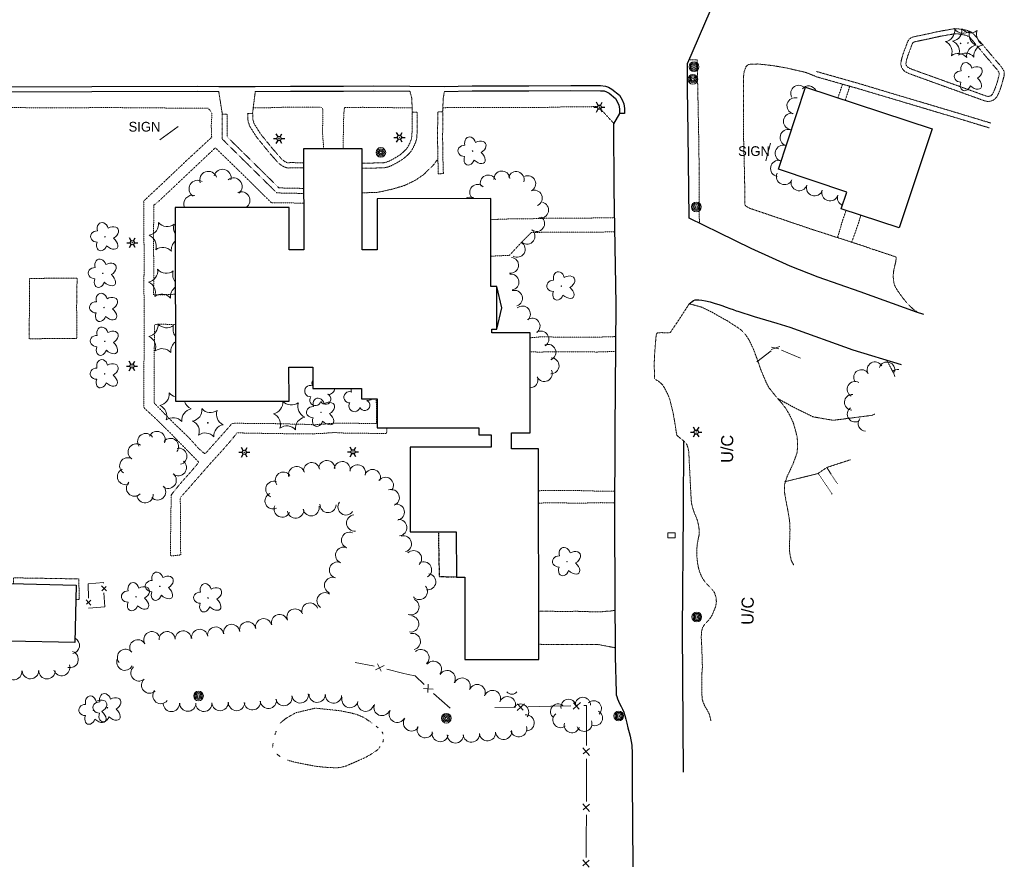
# Model space of a CAD drawing. Extents: x 386588 to 390135, y 96998 to 113606.
# Tile 12 of 93: x 387647 to 388134, y 97564 to 97983. Entities that reach past the tile are written whole.
import ezdxf
from ezdxf.enums import TextEntityAlignment as Align

# ---------------------------------------------------------------- set-up
doc = ezdxf.new("R2010")
doc.units = 0
doc.header["$MEASUREMENT"] = 0
for name, pattern in [('Wisdot3', [0.1875, 0.125, -0.0625]), ('Wisdot5', [0.1, 0.05, -0.05]), ('Wisdot6', [0.375, 0.125, -0.0625, 0.03125, -0.0625, 0.03125, -0.0625])]:
    doc.linetypes.add(name, pattern=pattern)
for name, color, linetype, lineweight in [('E_BLD', 241, 'Continuous', 25), ('E_BMGRD', 2, 'Egr', 15), ('E_DRN', 40, 'Continuous', 15), ('E_DWY', 2, 'Wisdot3', 15), ('E_LAND_Vegetation', 3, 'Continuous', 15), ('E_LTG', 21, 'Continuous', 25), ('E_MISCPROP', 30, 'Continuous', 15), ('E_MISCPROP_HvyDash', 241, 'Wisdot3', 25), ('E_MISCPROP_Railing', 30, 'Continuous', 15), ('E_PATH_Sidewalk', 2, 'Wisdot5', 15), ('E_RDWY', 21, 'Continuous', 25), ('E_SGN', 21, 'Continuous', 15), ('E_WTR', 4, 'Wisdot6', 15)]:
    doc.layers.add(name, color=color, linetype=linetype, lineweight=lineweight)
doc.styles.add('Style-dot_font5', font='dot_font5.shx')
doc.styles.add('Style-IGR_FONT_0', font='dot_font15.shx')
doc.linetypes.add('Egr', pattern='A,0.1,[13,dgnlstyle-ewdotudls.shx,S=0.0002,R=0,X=0,Y=0],0.1', length=0.2)

# ---------------------------------------------------------------- blocks, each defined once
blk = doc.blocks.new('CULV')
at = {"layer": 'E_DRN'}
blk.add_arc((0, 6.15), 6.15, 216.8699, 323.1301, dxfattribs=at)
blk = doc.blocks.new('INLET')
at = {"layer": 'E_DRN', "flags": 128}
blk.add_lwpolyline([(-7.5, 10), (7.5, 10), (7.5, 0), (-7.5, 0)], close=True, dxfattribs=at)
blk = doc.blocks.new('LPOL')
at = {"layer": 'E_LTG'}
for p, q in [((-4, 0), (-1.5, 0)), ((-0.75, 1.3), (-2, 3.46)), ((0.75, 1.3), (2, 3.46)), ((1.5, 0), (4, 0)), ((-2, -3.46), (-0.75, -1.3)), ((2, -3.46), (0.75, -1.3))]:
    blk.add_line(p, q, dxfattribs=at)
for radius in [1.5, 1.5, 1.5, 0.125]:
    blk.add_circle((0, 0), radius, dxfattribs=at)
blk = doc.blocks.new('CTRE')
at = {"layer": 'E_LAND_Vegetation'}
blk.add_circle((0, 0), 0.223, dxfattribs=at)
for centre, start, end in [((-11.97, 8.96), 280.2067, 5.97162), ((1.81, 14.92), 220.21132, 305.97623), ((13.83, 5.89), 160.21133, 245.97624), ((-13.83, -5.9), 340.21132, 65.97623), ((-1.81, -14.93), 40.21133, 125.97624)]:
    blk.add_arc(centre, 7.87, start, end, dxfattribs=at)
at = {"layer": 'E_LAND_Vegetation', "extrusion": (0, 0, -1)}
blk.add_arc((-12.03, -9.04), 7.87, 354.07279, 79.74889, dxfattribs=at)
blk = doc.blocks.new('POLE')
at = {"layer": 'E_MISCPROP'}
for radius in [4.46, 3.35, 2.23, 1.12]:
    blk.add_circle((0, 0), radius, dxfattribs=at)
blk = doc.blocks.new('SIGN')
at = {"layer": 'E_SGN', "lineweight": 13, "style": 'Style-dot_font5'}
blk.add_text('SIGN', height=12, dxfattribs=at).set_placement((0, 0), align=Align.MIDDLE_CENTER)
blk = doc.blocks.new('DTRE')
at = {"layer": 'E_LAND_Vegetation'}
blk.add_circle((-0.18, 0), 0.183, dxfattribs=at)
for centre, major_axis, ratio in [((-1.87, 5.32), (1.36, -4.98), 0.782863), ((4.06, 2.74), (-5.27, -2.93), 0.691916), ((-5.87, 0.15), (4.93, -0.12), 0.832022), ((-2.49, -5.24), (1.8, 4.86), 0.716896), ((3.54, -3.71), (-5.01, 4.58), 0.560249)]:
    blk.add_ellipse(centre, major_axis=major_axis, ratio=ratio, start_param=1.570796, end_param=4.712389, dxfattribs=at)

msp = doc.modelspace()

# ---------------------------------------------------------------- linework, layer by layer
at = {"layer": 'E_BLD'}
for p, q in [((388022.25, 97908.66), (388035.73, 97949.35)), ((388035.73, 97949.35), (388098.24, 97928.63)), ((388098.24, 97928.63), (388082.01, 97879.65)), ((387816.39, 97918.76), (387787.44, 97918.73)), ((387787.44, 97918.73), (387787.5, 97868.93)), ((387816.46, 97868.91), (387816.39, 97918.76)), ((388056.11, 97897.44), (388022.25, 97908.66)), ((388053.36, 97889.14), (388056.11, 97897.44)), ((387880.02, 97894.19), (387823.87, 97894.12)), ((387823.87, 97894.12), (387823.9, 97868.92)), ((387880.08, 97850.66), (387880.02, 97894.19)), ((387780.23, 97889.86), (387723.96, 97889.8)), ((387723.96, 97889.8), (387724.07, 97793.95)), ((387780.25, 97868.92), (387780.23, 97889.86)), ((388082.01, 97879.65), (388053.36, 97889.14)), ((387787.5, 97868.93), (387780.25, 97868.92)), ((387823.9, 97868.92), (387816.46, 97868.91)), ((387883.04, 97850.66), (387880.08, 97850.66)), ((387883.06, 97829.65), (387883.04, 97850.66)), ((387885.48, 97840.17), (387883.04, 97850.66)), ((387883.06, 97829.65), (387885.48, 97840.17)), ((387880.46, 97827.74), (387880.45, 97829.65)), ((387880.45, 97829.65), (387883.06, 97829.65)), ((387899.41, 97827.76), (387880.46, 97827.74)), ((387899.47, 97778.33), (387899.41, 97827.76)), ((387780.22, 97810.85), (387791.99, 97810.86)), ((387780.24, 97794.01), (387780.22, 97810.85)), ((387791.99, 97810.86), (387792, 97800.31)), ((387792, 97800.31), (387816.06, 97800.34)), ((387816.06, 97800.34), (387816.06, 97795.11)), ((387816.06, 97795.11), (387823.81, 97795.12)), ((387823.81, 97795.12), (387823.83, 97780.84)), ((387724.07, 97793.95), (387780.24, 97794.01)), ((387823.83, 97780.84), (387874.07, 97780.91)), ((387874.07, 97780.91), (387874.07, 97777.37)), ((387874.07, 97777.37), (387880.14, 97777.38)), ((387880.14, 97777.38), (387880.15, 97771.31)), ((387890.32, 97778.32), (387899.47, 97778.33)), ((387890.33, 97770.4), (387890.32, 97778.32)), ((387880.15, 97771.31), (387840.14, 97771.26)), ((387840.14, 97771.26), (387840.19, 97729.41)), ((387903.61, 97770.42), (387890.33, 97770.4)), ((387903.74, 97666.33), (387903.61, 97770.42)), ((387840.19, 97729.41), (387862.97, 97729.44)), ((387862.97, 97729.44), (387863, 97706.96)), ((387863, 97706.96), (387867.2, 97706.96)), ((387867.2, 97706.96), (387867.25, 97666.29)), ((387642.41, 97703.79), (387674.99, 97703.1)), ((387674.99, 97703.1), (387674.39, 97674.61)), ((387674.39, 97674.61), (387641.81, 97675.29)), ((387867.25, 97666.29), (387903.74, 97666.33))]:
    msp.add_line(p, q, dxfattribs=at)
at = {"layer": 'E_DWY', "flags": 128}
for points in [[(388105.39, 97949.3), (388087.7, 97955.69), (388086.51, 97956.14), (388085.57, 97956.64), (388084.66, 97957.19), (388083.84, 97957.98), (388083.14, 97959.12), (388082.76, 97960.68), (388082.96, 97962.12), (388083.32, 97963.77), (388083.85, 97965.55), (388084.39, 97967.03), (388084.79, 97968.09), (388085.18, 97969.08), (388085.47, 97969.82), (388085.77, 97970.74), (388086.08, 97971.59), (388086.98, 97973.16), (388088.37, 97973.94), (388089.33, 97974.2), (388090.06, 97974.38), (388094.62, 97975.3), (388102.03, 97976.94), (388107.31, 97977.84), (388109.3, 97978.23), (388111.47, 97978.07), (388113.74, 97977.7), (388115.51, 97977.4), (388117.44, 97976.57), (388118.82, 97975.5), (388119.96, 97974.27), (388120.79, 97973.19), (388121.18, 97972.77), (388126.78, 97966.05)], [(388106.24, 97951.65), (388088.57, 97958.03), (388087.54, 97958.42), (388086.81, 97958.81), (388086.2, 97959.19), (388085.8, 97959.56), (388085.47, 97960.09), (388085.3, 97960.81), (388085.42, 97961.68), (388085.74, 97963.15), (388086.23, 97964.76), (388086.74, 97966.17), (388087.12, 97967.2), (388087.5, 97968.16), (388087.83, 97968.98), (388088.13, 97969.92), (388088.35, 97970.54), (388088.8, 97971.31), (388089.33, 97971.61), (388089.96, 97971.78), (388090.6, 97971.94), (388095.14, 97972.86), (388102.51, 97974.49), (388107.76, 97975.38), (388109.46, 97975.71), (388111.18, 97975.59), (388113.34, 97975.24), (388114.8, 97974.99), (388116.16, 97974.4), (388117.13, 97973.65), (388118.05, 97972.66), (388118.88, 97971.58), (388119.29, 97971.13), (388124.86, 97964.45)], [(388126.76, 97966.07), (388132.79, 97958.99), (388133.31, 97958.1), (388133.86, 97957.08), (388133.97, 97955.8), (388133.79, 97954.66), (388133.41, 97953.18), (388132.91, 97951.31), (388132.39, 97949.57), (388131.86, 97948.09), (388131.29, 97946.61), (388130.69, 97945.33), (388130.13, 97944.39), (388129.45, 97943.57), (388128.33, 97942.69), (388126.97, 97942.3), (388125.79, 97942.22), (388124.64, 97942.37), (388111.1, 97947.26), (388105.4, 97949.3)], [(387982.96, 97918.73), (387982.09, 97962.84), (387978.09, 97962.88)], [(388040.51, 97954.69), (388035.93, 97956.51), (388026.91, 97958.67), (388019.61, 97959.92), (388012.25, 97960.75), (388008.77, 97960.69), (388007.85, 97960.55), (388006.96, 97960.13), (388006.26, 97959.5), (388005.37, 97957.15), (388005.17, 97955.91), (388005.07, 97955.04), (388005.04, 97954.8), (388004.92, 97928.4), (388005.56, 97903.64), (388005.61, 97891.65), (388005.73, 97891.12), (388006.09, 97890.53), (388006.65, 97890.15), (388007.31, 97889.77), (388007.78, 97889.54), (388008.12, 97889.37), (388039.5, 97878.76), (388049.9, 97875.41), (388065.12, 97870.5), (388068.56, 97869.19), (388070.21, 97868.75), (388080.21, 97865.37), (388080.48, 97865.1), (388080.36, 97863.31), (388080.05, 97862.05), (388079.5, 97859.69), (388079.12, 97857.74), (388079.04, 97855.78), (388079.14, 97854.05), (388079.43, 97852.22), (388079.97, 97850.73), (388081.09, 97848.83), (388083.32, 97845.67), (388084.28, 97844.42), (388085.26, 97843.22), (388086.54, 97841.85), (388088.48, 97839.85), (388091.2, 97837.86)], [(388124.86, 97964.45), (388130.75, 97957.54), (388131.13, 97956.89), (388131.41, 97956.35), (388131.45, 97955.88), (388131.34, 97955.16), (388130.99, 97953.82), (388130.51, 97951.99), (388130.02, 97950.35), (388129.52, 97948.97), (388128.99, 97947.59), (388128.48, 97946.5), (388128.08, 97945.84), (388127.7, 97945.37), (388127.18, 97944.96), (388126.53, 97944.78), (388125.87, 97944.73), (388125.25, 97944.81), (388111.95, 97949.61), (388106.24, 97951.65)], [(388041.17, 97957), (388061.93, 97951.11), (388089.05, 97943), (388110.74, 97936.57), (388127.41, 97931.49)], [(388040.48, 97954.59), (388061.23, 97948.71), (388088.34, 97940.61), (388110.02, 97934.18), (388126.58, 97929.13)], [(387745.49, 97947.07), (387747.25, 97935.97)], [(387763.56, 97947.14), (387762.18, 97936.32)], [(387839.99, 97947.36), (387840.95, 97943.78), (387841.02, 97941.77), (387841.19, 97936.98)], [(387857.11, 97947.1), (387856.53, 97944.12), (387856.19, 97937.1)], [(387747.15, 97935.97), (387747.14, 97923.69), (387774.21, 97896.99), (387787.46, 97896.72)], [(387747.15, 97935.97), (387749.65, 97935.97), (387749.64, 97924.74), (387775.25, 97899.47), (387787.46, 97899.22)], [(387787.45, 97909.42), (387780.79, 97909.47), (387779.91, 97909.25), (387778.1, 97909.73), (387776.86, 97910.38), (387776.01, 97910.99), (387775.04, 97911.68), (387770.27, 97917.14), (387764.12, 97924.7), (387760.8, 97930), (387760.03, 97932.26), (387759.88, 97933.26), (387759.81, 97934.41), (387759.78, 97936.29), (387762.28, 97936.33)], [(387787.44, 97911.92), (387780.49, 97911.97), (387779.93, 97911.83), (387779.01, 97912.07), (387778.17, 97912.51), (387777.47, 97913.02), (387776.74, 97913.54), (387772.18, 97918.75), (387766.16, 97926.16), (387763.07, 97931.08), (387762.47, 97932.85), (387762.37, 97933.52), (387762.31, 97934.5), (387762.28, 97936.33)], [(387841.09, 97936.98), (387841.12, 97928.26), (387840.97, 97924.88), (387840.72, 97923.59), (387840.03, 97921.76), (387839.23, 97920.13), (387838.37, 97918.77), (387837.19, 97917.58), (387835.36, 97915.96), (387833.35, 97914.67), (387831.58, 97913.68), (387830.04, 97912.85), (387828.4, 97912.18), (387826.98, 97911.9), (387825.69, 97911.86), (387818.58, 97911.72), (387816.4, 97911.74)], [(387841.09, 97936.98), (387843.59, 97936.99), (387843.62, 97928.21), (387843.46, 97924.59), (387843.14, 97922.91), (387842.32, 97920.76), (387841.41, 97918.91), (387840.34, 97917.2), (387838.9, 97915.76), (387836.87, 97913.96), (387834.63, 97912.52), (387832.78, 97911.49), (387831.11, 97910.59), (387829.12, 97909.77), (387827.26, 97909.41), (387825.75, 97909.36), (387818.59, 97909.22), (387816.41, 97909.24)], [(387856.29, 97937.1), (387853.79, 97937.12), (387853.7, 97924.03), (387853.81, 97914.81), (387854.07, 97906.47), (387856.57, 97906.55)], [(387856.29, 97937.1), (387856.2, 97924.04), (387856.31, 97914.86), (387856.57, 97906.55)], [(387983.16, 97882.09), (387982.96, 97918.75)], [(387853.55, 97913.37), (387851.47, 97910.56), (387849.09, 97908.37), (387846.74, 97906), (387842.54, 97903.13), (387837.27, 97900.64), (387831.01, 97898.78), (387824.12, 97897.29), (387816.42, 97897.02)], [(387651.74, 97824.81), (387651.84, 97839.5), (387651.93, 97854.64), (387664.81, 97854.85), (387675.45, 97854.92)], [(387675.43, 97854.92), (387675.2, 97840.83), (387675.34, 97824.97), (387675.32, 97824.98), (387666.05, 97825.07), (387651.74, 97824.81)], [(387978.17, 97842.17), (387974.16, 97835.98), (387973.43, 97834.86), (387972.65, 97833.68), (387971.97, 97832.64), (387971, 97831.25), (387970.12, 97829.97), (387969.41, 97828.9), (387968.93, 97828.16), (387968.37, 97827.81), (387967.26, 97827.88), (387966.04, 97827.87), (387964.56, 97827.9), (387963.35, 97827.88), (387962.42, 97827.79), (387962.08, 97827.45), (387961.77, 97826.42), (387961.61, 97824.63), (387961.48, 97822.82), (387961.3, 97820.65), (387961.11, 97818.41), (387960.98, 97816.57), (387960.91, 97814.49), (387960.85, 97812.7), (387960.86, 97810.87), (387960.91, 97809.44), (387960.93, 97808.08), (387960.96, 97806.75), (387960.97, 97805.78), (387961.07, 97805.1), (387961.7, 97804.58), (387962.6, 97804.09), (387963.53, 97803.45), (387964.83, 97802.21), (387965.98, 97800.48), (387966.94, 97798.59), (387967.74, 97797.02), (387968.48, 97795.02), (387969.2, 97792.2), (387969.78, 97790.02), (387970.16, 97788.27), (387970.64, 97785.56), (387971.07, 97783.2), (387971.37, 97781.3), (387971.59, 97779.7), (387971.82, 97778.21), (387972.16, 97776.97), (387975.48, 97774.32), (387976.34, 97773.43), (387976.88, 97772.69), (387977.34, 97771.61), (387977.67, 97770.44), (387977.93, 97768.76), (387979.14, 97744.8), (387979.32, 97743.39), (387979.89, 97741.23), (387980.6, 97739.04), (387981.21, 97737.46), (387981.9, 97735.99), (387982.4, 97734.08), (387982.88, 97731.87), (387983.15, 97729.73), (387983.03, 97727.88), (387982.72, 97726.51), (387982.17, 97723.57), (387981.97, 97721.62), (387981.85, 97719.94), (387981.85, 97718.04), (387982.07, 97715.87), (387982.31, 97713.88), (387982.73, 97711.52), (387983.29, 97709.56), (387983.98, 97707.92), (387984.61, 97706.71), (387985.22, 97705.67), (387986.19, 97704.34), (387987.42, 97703.05), (387988.74, 97701.65), (387989.83, 97700.51), (387990.66, 97699.32), (387991.41, 97697.04), (387991.58, 97695.01), (387991.29, 97692.63), (387989.56, 97688.4), (387988.8, 97687.11), (387987.82, 97685.78), (387986.84, 97684.82), (387985.56, 97683.35), (387984.81, 97682.06), (387984.26, 97680.31), (387984.1, 97677.29), (387984.28, 97674.1), (387984.4, 97670.64), (387984.53, 97667.43), (387984.59, 97664.88), (387984.68, 97662.65), (387984.46, 97659.87), (387984.42, 97657.61), (387984.39, 97654.83), (387984.39, 97651.59), (387984.44, 97649.71), (387984.47, 97648.19)], [(387978.17, 97842.17), (387984.2, 97840.56), (387986.01, 97839.71), (387989.46, 97837.99), (387995.31, 97834.62), (387996.78, 97833.92), (387999.3, 97832.23), (388001.89, 97830.6), (388003.86, 97829.17), (388006.04, 97826.87), (388007.69, 97824.38), (388009.75, 97820.13), (388012.24, 97813.49), (388013.36, 97810), (388014.83, 97806.51), (388016.46, 97802.75), (388017.73, 97800.42), (388018.6, 97799.41), (388020.5, 97796.97), (388022.08, 97795.12), (388023.6, 97793.43), (388025.83, 97790.53), (388028.06, 97786.73), (388029.74, 97783.08), (388031.54, 97776.3), (388031.75, 97772.87), (388031.66, 97770.59), (388031.5, 97769.02), (388031.38, 97768.18), (388029.62, 97763.35), (388028.38, 97760.61), (388026.52, 97756.73), (388025.32, 97752.82), (388025.33, 97748.66), (388026.05, 97744.42), (388026.93, 97739.98), (388027.5, 97736.66), (388027.82, 97734.24), (388027.97, 97732.79), (388027.99, 97730.04), (388027.87, 97726.62), (388027.73, 97722.72), (388027.84, 97718.75), (388028.71, 97715), (388029.94, 97712.82)], [(388079.83, 97806.11), (388079.56, 97807.23), (388075.81, 97814.33)], [(388021.95, 97795.27), (388028.56, 97791.68), (388031.56, 97790.1), (388039.45, 97786.26)], [(388039.45, 97786.26), (388049.31, 97784.56), (388068.61, 97787.02), (388069.97, 97787.67)], [(388057.87, 97765.05), (388051.49, 97762.98), (388046.13, 97761.19), (388041.84, 97758.25), (388033.91, 97756.23), (388025.4, 97754.21), (388025.72, 97754.14)], [(387674.84, 97695.97), (387676.39, 97695.93), (387676.36, 97706.14), (387643.94, 97706.66), (387643.97, 97703.75)], [(387941.46, 97690.57), (387938.6, 97690.18), (387936.85, 97690.11), (387935.49, 97689.96), (387934.02, 97689.81), (387932.14, 97689.88), (387930.92, 97689.77), (387928.4, 97689.94), (387926.24, 97690.07), (387924.18, 97690.09), (387921.56, 97690.12), (387919.6, 97690.07), (387917.24, 97690.08), (387914.8, 97690.03), (387912.95, 97690.07), (387910.91, 97690.11), (387908.91, 97690.19), (387906.75, 97690.19), (387904.59, 97690.12), (387903.71, 97690.11)], [(387941.57, 97672.08), (387932.89, 97673.73), (387913.7, 97673.71), (387903.73, 97673.79)], [(387984.47, 97648.19), (387984.52, 97647.01), (387985.01, 97645.21), (387985.98, 97643.02), (387987.05, 97641.28), (387987.93, 97639.5), (387988.72, 97637.04), (387988.83, 97635.94)]]:
    msp.add_lwpolyline(points, dxfattribs=at)
at = {"layer": 'E_LAND_Vegetation'}
for centre, radius, start, end in [((388032.37, 97946.17), 4.03, 38.7968, 207.3598), ((388037.14, 97945.89), 4.03, 26.4906, 138.9245), ((388030.51, 97940.05), 4.03, 74.4163, 254.401), ((388028.79, 97932.35), 4.03, 78.9196, 258.9043), ((388027.09, 97924.31), 4.03, 74.2013, 254.186), ((388024.66, 97916.55), 4.03, 72.2375, 252.2222), ((388022.4, 97909.08), 4.03, 78.8747, 258.8593), ((387740.35, 97903.39), 4.26, 19.674, 199.6587), ((387747.37, 97904.41), 4.26, 346.7264, 166.7111), ((387885.51, 97903.9), 3.93, 4.3134, 184.2981), ((387892.54, 97903.64), 3.93, 343.1838, 163.1685), ((388025.28, 97905.12), 4.03, 155.5309, 335.5156), ((387735.03, 97898.98), 4.26, 58.5161, 238.5007), ((387752.76, 97900.16), 4.26, 308.6026, 128.5873), ((387878.77, 97901.87), 3.93, 24.1443, 204.129), ((387898.3, 97901.58), 3.93, 294.4711, 114.4557), ((388032.5, 97902.1), 4.03, 161.6158, 341.6004), ((387756.64, 97893.31), 4.26, 305.4565, 112.6216), ((387873.52, 97897.25), 3.93, 45.9378, 225.9225), ((387901.55, 97894.42), 3.93, 294.4711, 114.4557), ((388040.15, 97899.56), 4.03, 161.5498, 341.5344), ((388047.78, 97897.04), 4.03, 162.2027, 342.1874), ((387732.48, 97891.57), 4.26, 74.9824, 204.4989), ((387869.95, 97891.03), 3.93, 63.507, 126.921), ((387904.66, 97888.56), 3.93, 257.4338, 77.4185), ((388055.45, 97894.58), 4.03, 162.2027, 247.7276), ((387710.02, 97881.65), 5.72, 281.1976, 6.9625), ((387720.01, 97886.11), 5.72, 221.1976, 306.9626), ((387902.69, 97881.88), 3.93, 232.9344, 52.9191), ((387728.87, 97879.7), 5.72, 161.1976, 211.1413), ((387897.95, 97875.6), 3.93, 232.9344, 52.9191), ((387708.89, 97870.77), 5.72, 341.1976, 66.9625), ((387727.74, 97868.81), 5.72, 131.1487, 186.9626), ((387893.09, 97869.15), 3.93, 238.7309, 58.7156), ((387717.75, 97864.35), 5.72, 41.1976, 126.9625), ((387889.82, 97861.24), 3.93, 262.7894, 82.7741), ((387709.58, 97858.52), 5.72, 281.1976, 6.9625), ((387719.57, 97862.98), 5.72, 221.1976, 306.9626), ((387728.43, 97856.56), 5.72, 161.1976, 219.3309), ((387708.45, 97847.63), 5.72, 341.1976, 66.9625), ((387890.02, 97852.9), 3.93, 277.8045, 97.7892), ((387727.3, 97845.68), 5.72, 125.1586, 186.9626), ((387891.75, 97844.91), 3.93, 287.0991, 107.0838), ((387717.31, 97841.22), 5.72, 41.1976, 126.9625), ((387895.66, 97837.15), 3.93, 311.4918, 131.4765), ((387900.44, 97831.15), 3.93, 306.229, 126.2137), ((387709.74, 97831.58), 5.72, 281.1976, 6.9625), ((387719.73, 97836.04), 5.72, 221.1976, 306.9626), ((387728.59, 97829.63), 5.72, 161.1976, 217.2483), ((387904.8, 97824.76), 3.93, 302.8696, 122.8543), ((387708.61, 97820.7), 5.72, 341.1976, 66.9625), ((387717.47, 97814.28), 5.72, 41.1976, 126.9625), ((387727.46, 97818.74), 5.72, 126.7488, 186.9626), ((387908.28, 97818.18), 3.93, 292.0752, 112.0599), ((387909.84, 97811.5), 3.93, 268.4018, 88.3865), ((387906.51, 97807.64), 3.93, 205.7491, 25.7337), ((388063.32, 97805.73), 3.85, 29.9563, 209.941), ((388070, 97809.57), 3.85, 29.9563, 209.941), ((388075.94, 97809.53), 3.85, 341.6409, 161.6256), ((388081.41, 97805.85), 3.85, 85.0927, 134.6451), ((387794.53, 97802.84), 2.97, 148.7198, 205.6439), ((387899.44, 97804.54), 3.93, 270.0201, 21.6655), ((387790.79, 97798.99), 2.78, 67.3809, 275.1539), ((387799.84, 97800.35), 2.97, 262.0608, 359.3407), ((387813.87, 97799.83), 2.97, 170.2596, 205.6439), ((388060.13, 97799.88), 3.85, 60.0433, 240.028), ((387715.25, 97797.45), 5.72, 281.1976, 6.9625), ((387725.24, 97801.91), 5.72, 221.1976, 258.1779), ((387793.29, 97794.59), 2.78, 144.0579, 345.0689), ((387798.31, 97795.05), 2.61, 206.766, 64.6986), ((387810.12, 97795.98), 2.78, 67.3809, 275.1539), ((387819.17, 97797.34), 2.97, 262.0608, 311.4767), ((388058.75, 97793.43), 3.85, 86.5401, 266.5247), ((387714.12, 97786.57), 5.72, 341.1976, 66.9625), ((387732.97, 97784.61), 5.72, 101.1976, 186.9626), ((387734.1, 97795.5), 5.72, 195.6671, 246.9626), ((387771.41, 97793.38), 5.72, 281.1976, 6.3537), ((387781.4, 97797.84), 5.72, 222.0105, 306.9626), ((387790.27, 97791.42), 5.72, 161.1976, 246.9626), ((387812.62, 97791.58), 2.78, 144.0579, 345.0689), ((387817.64, 97792.04), 2.61, 206.766, 64.6986), ((388060.18, 97787.62), 3.85, 125.0504, 305.0351), ((387722.98, 97780.15), 5.72, 41.1976, 126.9625), ((387770.29, 97782.49), 5.72, 341.1976, 66.9625), ((387789.14, 97780.54), 5.72, 101.1976, 186.9626), ((388065.53, 97782.99), 3.85, 141.5395, 268.1412), ((387779.15, 97776.08), 5.72, 41.1976, 126.9625), ((387709.39, 97774.02), 4.03, 33.8844, 213.8691), ((387714.96, 97775.05), 4.03, 336.5318, 156.5164), ((387721.59, 97771.62), 4.03, 321.1826, 141.1673), ((387704.67, 97768.9), 4.03, 58.6243, 238.6089), ((387725.69, 97766.74), 4.03, 282.0267, 102.0114), ((387700.48, 97762.02), 4.03, 58.6243, 238.6089), ((387699.38, 97756.72), 4.03, 114.8585, 294.8432), ((387725.52, 97761.19), 4.03, 230.8157, 50.8004), ((387784.01, 97757.74), 3.99, 16.3108, 196.2955), ((387791.46, 97759.71), 3.99, 9.2135, 189.1982), ((387798.94, 97760.7), 3.99, 358.3062, 178.2909), ((387806.55, 97760.19), 3.99, 349.1769, 169.1616), ((387814.13, 97758.58), 3.99, 343.4698, 163.4545), ((387720.48, 97754.91), 4.03, 230.6214, 50.6061), ((387777.43, 97754.97), 3.99, 36.1233, 216.108), ((387821.51, 97756.28), 3.99, 336.9346, 156.9192), ((387827.9, 97752.41), 3.99, 324.4318, 144.4165), ((387703.84, 97751.02), 4.03, 134.4105, 314.3952), ((387715.24, 97749.15), 4.03, 223.9219, 43.9066), ((387772.7, 97750.46), 3.99, 69.27, 249.2546), ((387709.06, 97747.76), 4.03, 185.0388, 5.0234), ((387772.34, 97744.7), 3.99, 114.6918, 294.6765), ((387830.82, 97746.35), 3.99, 289.8142, 109.7988), ((387776.8, 97740.64), 3.99, 155.3474, 335.3321), ((387791.17, 97741.28), 3.99, 192.3651, 12.3498), ((387799.5, 97742.9), 3.99, 177.4856, 357.4703), ((387808.41, 97741.71), 3.99, 144.976, 324.9607), ((387833.32, 97739.11), 3.99, 281.5318, 101.5165), ((387783.51, 97740.14), 3.99, 186.2482, 6.2328), ((387812.66, 97733.78), 3.99, 95.5104, 275.4951), ((387834.56, 97731.48), 3.99, 275.2177, 95.2023), ((387810.15, 97725.26), 3.99, 68.3312, 248.3159), ((387836.8, 97723.48), 3.99, 284.9173, 104.902), ((387807.21, 97717.85), 3.99, 68.3312, 248.3159), ((387841.82, 97716.13), 3.99, 314.9768, 134.9615), ((387804.2, 97710.52), 3.99, 69.5771, 249.5618), ((387846.78, 97710.64), 3.99, 299.3742, 119.3588), ((387801.73, 97702.93), 3.99, 68.8703, 248.855), ((387848.83, 97704.7), 3.99, 262.1383, 82.123), ((387844.7, 97699.85), 3.99, 221.5, 41.4847), ((387798.05, 97695.37), 3.99, 55.6966, 235.6813), ((387790.57, 97690.26), 3.99, 21.4456, 201.4303), ((387840.57, 97692.31), 3.99, 248.0597, 68.0444), ((387775.55, 97684.58), 3.99, 18.0991, 198.0838), ((387783.2, 97687.29), 3.99, 22.2433, 202.228), ((387840.41, 97683.87), 4.02, 261.2387, 81.2233), ((387751.86, 97679.7), 3.99, 9.5554, 189.5401), ((387759.77, 97680.93), 3.99, 10.549, 190.5337), ((387767.65, 97682.49), 3.99, 12.4181, 192.4028), ((387712.41, 97676.06), 4.02, 29.9194, 209.9041), ((387719.96, 97676.13), 3.99, 2.229, 182.2137), ((387727.92, 97676.44), 3.99, 2.229, 182.2137), ((387736.07, 97677.23), 3.99, 8.3486, 188.3333), ((387743.96, 97678.4), 3.99, 8.559, 188.5437), ((387841.25, 97675.16), 4.02, 282.7393, 102.7239), ((387672.54, 97673.17), 4.07, 280.5408, 62.1794), ((387705.45, 97672.05), 4.02, 29.9194, 209.9041), ((387671.98, 97666.3), 4.07, 253.0417, 73.0263), ((387699.35, 97667.38), 4.02, 38.9334, 218.918), ((387845.49, 97667.21), 4.02, 312.0877, 132.0724), ((387667.75, 97662.32), 4.07, 197.8727, 17.8574), ((387699.05, 97664.93), 4.02, 153.496, 333.4806), ((387851.63, 97661.46), 4.02, 322.7191, 142.7038), ((387644.05, 97660.31), 4.07, 186.2975, 6.2822), ((387652.35, 97660.79), 4.07, 181.4983, 1.483), ((387660.56, 97660.76), 4.07, 179.1853, 359.17), ((387706, 97659.63), 4.02, 131.4013, 311.386), ((387858.44, 97656.83), 4.02, 328.333, 148.3177), ((387711.31, 97653.59), 4.02, 131.2049, 311.1896), ((387865.85, 97653.14), 4.02, 335.3218, 155.3065), ((387873.28, 97649.91), 4.02, 337.2372, 157.2219), ((387716.86, 97648.43), 4.02, 142.5711, 322.5558), ((387785.79, 97648.76), 4.02, 188.2354, 8.22), ((387794.16, 97649.07), 4.02, 178.1197, 358.1044), ((387802.25, 97648.69), 4.02, 176.0634, 356.0481), ((387880.83, 97647.01), 4.02, 338.7132, 158.6979), ((387722.07, 97644.53), 4.02, 181.6401, 1.6248), ((387730.19, 97644.67), 4.02, 179.3797, 359.3644), ((387738.1, 97644.59), 4.02, 182.7276, 2.7123), ((387746.12, 97644.98), 4.02, 182.7276, 2.7123), ((387754.29, 97644.98), 4.02, 178.7239, 358.7086), ((387762.09, 97645.35), 4.02, 184.7094, 4.6941), ((387770.03, 97646.11), 4.02, 186.1664, 6.1511), ((387777.73, 97647.46), 4.02, 191.7714, 11.7561), ((387810.42, 97646.47), 4.02, 164.275, 344.2597), ((387818.14, 97644.67), 4.02, 167.1255, 347.1101), ((387826.22, 97642.55), 4.02, 158.162, 338.1467), ((387888.25, 97643.93), 4.02, 338.8244, 158.8091), ((387894.75, 97640.26), 4.02, 324.7446, 144.7293), ((387913.38, 97640.53), 3.8, 52.8941, 232.8788), ((387918.49, 97642.84), 3.8, 12.2195, 192.2042), ((387925.54, 97643.8), 3.8, 358.9045, 178.8892), ((387930.95, 97642.06), 3.8, 313.2507, 133.2354), ((387833.74, 97639.18), 4.02, 152.1853, 332.17), ((387897.51, 97634.92), 4.02, 276.7276, 96.7122), ((387914.5, 97636.35), 3.8, 126.7574, 306.742), ((387931.51, 97637.34), 3.8, 244.5959, 64.5806), ((387840.79, 97634.93), 4.02, 146.2812, 326.2659), ((387920.12, 97633.85), 3.8, 164.6209, 344.6056), ((387926.23, 97634.5), 3.8, 202.5043, 22.489), ((387847.59, 97631.58), 4.02, 157.8202, 337.8049), ((387855.01, 97629.67), 4.02, 167.3782, 347.3629), ((387862.53, 97629), 4.02, 180.262, 0.2467), ((387870.38, 97629.4), 4.02, 184.5813, 4.566), ((387878.39, 97630.05), 4.02, 184.6981, 4.6827), ((387886.34, 97630.75), 4.02, 186.0292, 6.0139), ((387893.82, 97632.02), 4.02, 197.1526, 17.1372)]:
    msp.add_arc(centre, radius, start, end, dxfattribs=at)
at = {"layer": 'E_MISCPROP_HvyDash', "flags": 128}
msp.add_lwpolyline([(387854.08, 97729.43), (387854.51, 97707.29), (387863, 97707.15)], dxfattribs=at)
at = {"layer": 'E_MISCPROP_Railing'}
for p, q in [((388018.71, 97819.59), (388022.89, 97820.99)), ((388018.8, 97820.69), (388022.52, 97819.96)), ((387689.92, 97700.2), (387687.49, 97702.71)), ((387687.62, 97700.2), (387689.76, 97702.3)), ((387679.89, 97695.72), (387682.27, 97693.13)), ((387682.2, 97695.66), (387680, 97693.6)), ((387823.06, 97661.09), (387827.32, 97663.24)), ((387823.99, 97664.09), (387825.86, 97660.45)), ((387849.02, 97654.02), (387848.87, 97649.93)), ((387846.74, 97651.86), (387851.51, 97651.66)), ((387893.11, 97641.06), (387896.73, 97644.36)), ((387893.21, 97644.28), (387896.05, 97641.19)), ((387920.76, 97641.67), (387924.37, 97644.97)), ((387920.85, 97644.89), (387923.7, 97641.8)), ((387925.59, 97622.53), (387928.8, 97618.83)), ((387928.81, 97622.35), (387925.66, 97619.58)), ((387925.55, 97594.87), (387928.76, 97591.18)), ((387928.77, 97594.7), (387925.62, 97591.93)), ((387925.51, 97567.22), (387928.72, 97563.53)), ((387928.73, 97567.05), (387925.57, 97564.28))]:
    msp.add_line(p, q, dxfattribs=at)
at = {"layer": 'E_MISCPROP_Railing', "flags": 128}
for points in [[(388011.59, 97813.47), (388018.67, 97818.9)], [(388023.79, 97819.17), (388033.16, 97815.27)], [(387688.49, 97703.98), (387688.47, 97704.4), (387680.9, 97703.68)], [(387680.9, 97703.68), (387681.1, 97696.58)], [(387689.1, 97692.26), (387688.73, 97699.31)], [(387681.24, 97691.89), (387681.24, 97691.71), (387689.12, 97692.26)], [(387812.9, 97664.74), (387821.64, 97663.19), (387822.38, 97663)], [(387828.56, 97661.43), (387836.3, 97659.46), (387839.22, 97658.84)], [(387839.22, 97658.84), (387842.56, 97658.14), (387847.08, 97653.85)], [(387851.74, 97649.5), (387859.92, 97642.2)], [(387926.1, 97643.51), (387927.35, 97643.54), (387927.34, 97633.56)], [(387882.04, 97642.54), (387891.92, 97642.76)], [(387898.45, 97642.91), (387909.69, 97643.15)], [(387909.69, 97643.15), (387919.57, 97643.37)], [(387927.34, 97633.56), (387927.32, 97623.68)], [(387927.31, 97617.14), (387927.3, 97605.91)], [(387927.3, 97605.91), (387927.28, 97596.02)], [(387927.27, 97589.49), (387927.25, 97578.25)], [(387927.25, 97578.25), (387927.24, 97568.37)]]:
    msp.add_lwpolyline(points, dxfattribs=at)
at = {"layer": 'E_PATH_Sidewalk', "flags": 128}
for points in [[(388053.96, 97950.77), (388051.71, 97944.05)], [(388055.34, 97942.85), (388057.55, 97949.75)], [(387588.53, 97939.8), (387596.7, 97939.44), (387614.28, 97939.27), (387629.97, 97939.36), (387647.6, 97939.15), (387673.92, 97939.13), (387694.53, 97939.18), (387713.57, 97939), (387729.66, 97938.95), (387740.06, 97938.97), (387740.84, 97938.16), (387741.35, 97937.57), (387741.83, 97937), (387742.02, 97936.63), (387742.08, 97936.11), (387742.09, 97935), (387741.92, 97933.04), (387741.83, 97931.33), (387741.79, 97929.73), (387741.87, 97928), (387741.89, 97926.5), (387741.99, 97924.5), (387729.39, 97912.83), (387717.81, 97901.82), (387708.48, 97893.09), (387708.35, 97892.85), (387708.48, 97885.7), (387708.53, 97866.7), (387708.51, 97851.25), (387708.53, 97837.23), (387708.6, 97823.06), (387708.45, 97806.86), (387708.51, 97798.74), (387708.49, 97791.14), (387708.65, 97790.59), (387715.09, 97784.63), (387722.37, 97777.42), (387728.9, 97770.71), (387735.66, 97763.82), (387732.15, 97759.63), (387726.04, 97752.76), (387722.08, 97747.81), (387721.97, 97747.53), (387721.83, 97739.12), (387721.67, 97726.83), (387721.67, 97717.58), (387723.94, 97717.64), (387726.69, 97718.03), (387726.53, 97723.41), (387726.65, 97729.22), (387726.57, 97737.03), (387726.62, 97741.73), (387726.35, 97745.35), (387726.36, 97745.83), (387726.95, 97746.9), (387729.81, 97750.03), (387736.45, 97757.64), (387741.82, 97763.76), (387746.74, 97769.1), (387750.9, 97773.85), (387753.23, 97776.67), (387753.9, 97777.53), (387754.31, 97778.1), (387754.53, 97778.35), (387760.48, 97778.21), (387770.44, 97778.06), (387778.45, 97777.93), (387786.44, 97777.88), (387790.71, 97777.81), (387792.31, 97777.78), (387793.63, 97777.99), (387796.26, 97778), (387798.47, 97778.2), (387800, 97778.35), (387801.2, 97778.39), (387802.27, 97778.55), (387803.09, 97778.49), (387808.14, 97778.22), (387813.46, 97778.21), (387823.58, 97778.05), (387828.51, 97778.11), (387828.62, 97780.85)], [(387762.53, 97939.06), (387770.11, 97939.1), (387781.21, 97939.46), (387796.01, 97939.34), (387796.54, 97939.04), (387796.98, 97938.22), (387796.97, 97937.1), (387796.91, 97935.31), (387797.01, 97932.39), (387796.71, 97928.01), (387797.38, 97918.74)], [(387807.03, 97918.75), (387807.1, 97926.37), (387807.19, 97930.69), (387807.28, 97934.54), (387807.33, 97935.94), (387807.44, 97937.22), (387807.53, 97938.3), (387807.62, 97939.02), (387807.65, 97939.16), (387816.23, 97939.32), (387825.73, 97939.25), (387832.66, 97939.13), (387841.11, 97939.09)], [(387856.29, 97939.13), (387868.59, 97939.28), (387881.14, 97939.24), (387895.37, 97939.22), (387905.38, 97939.21), (387919.28, 97939.62), (387928.9, 97939.6), (387932.64, 97939.76), (387933.32, 97939.53), (387933.92, 97939.19), (387934.55, 97938.47), (387935.13, 97937.71), (387935.93, 97936.71), (387940.83, 97931.38)], [(387724.01, 97846.89), (387717.74, 97846.61), (387713.53, 97846.58), (387713.29, 97846.56), (387713.31, 97859.62), (387713.29, 97869.04), (387713.19, 97874.76), (387713.37, 97886.07), (387713.3, 97890.88), (387715.76, 97892.84), (387733.9, 97909.97), (387743.79, 97919.29), (387752.01, 97911.34), (387760.47, 97903.08), (387765.08, 97898.5), (387771.59, 97892.05), (387787.47, 97891.99)], [(388055.73, 97888.36), (388053.82, 97882.89), (388052.79, 97879.17), (388051.48, 97874.9)], [(387941.14, 97884.76), (387926.75, 97884.54), (387910.42, 97884.55), (387900.33, 97884.24), (387889.96, 97884.16), (387880.03, 97883.82)], [(388058.46, 97872.65), (388059.92, 97876.49), (388062.25, 97883.32), (388062.98, 97885.96)], [(387941.27, 97877.78), (387931.52, 97877.57), (387920.36, 97877.6), (387907.73, 97877.58), (387900.03, 97877.38), (387899.78, 97877.17), (387895.15, 97872.5), (387889.29, 97866.18), (387889.04, 97866.13), (387880.06, 97865.7)], [(387823.38, 97795.12), (387823.55, 97785.63), (387823.42, 97783.09), (387823.4, 97782.92), (387819.34, 97782.9), (387812.66, 97783.13), (387807.37, 97783.14), (387804.95, 97783.15), (387803.39, 97783.1), (387801.53, 97783.07), (387797.62, 97782.68), (387795.02, 97782.56), (387793.6, 97782.34), (387793.3, 97782.28), (387793.17, 97782.25), (387792.9, 97782.23), (387790.65, 97782.5), (387771.16, 97782.95), (387753.89, 97783.09), (387752.22, 97783.02), (387752.04, 97782.98), (387749.5, 97780.03), (387742.41, 97772.1), (387738.7, 97767.92), (387735.59, 97770.54), (387730.9, 97775.8), (387724.15, 97782.28), (387719.42, 97787.02), (387713.61, 97793.06), (387713.54, 97800.33), (387713.58, 97815.27), (387713.72, 97831.86), (387716.25, 97832.1), (387724.03, 97831.89)], [(387941.75, 97825.94), (387934.06, 97825.71), (387923.02, 97825.71), (387911.02, 97825.74), (387904.59, 97825.82), (387899.41, 97825.35)], [(387941.67, 97818.63), (387932.64, 97818.32), (387920.33, 97818.45), (387909.91, 97818.43), (387904.97, 97818.31), (387899.42, 97818.36)], [(388046.21, 97761.22), (388049.64, 97755.79), (388051.52, 97753.18)], [(388041.94, 97758.32), (388045.71, 97752.7), (388048.35, 97748.79), (388048.81, 97748.11)], [(387941.24, 97749.48), (387931.5, 97749.58), (387921.45, 97749.86), (387914.9, 97749.79), (387910.47, 97749.81), (387907.29, 97749.81), (387903.63, 97749.74)], [(387941.22, 97743.71), (387934.61, 97743.84), (387925.91, 97743.62), (387916.79, 97743.67), (387910.29, 97743.69), (387907.72, 97743.71), (387903.64, 97743.62)]]:
    msp.add_lwpolyline(points, dxfattribs=at)
at = {"layer": 'E_RDWY', "flags": 128}
for points in [[(387990.02, 98047.06), (387990.21, 98024.83), (387988.39, 97986.78), (387977.31, 97961.08)], [(388094.19, 97836.81), (388090.52, 97838.11), (388062.74, 97848.09), (388041.88, 97855.4), (388027.99, 97860.71), (388008.75, 97869.52), (387993.01, 97877.23), (387978.19, 97884.54), (387977.62, 97926.5), (387977.3, 97948.59), (387977.31, 97961.08)], [(387588.52, 97947.05), (387597.65, 97946.97), (387643.13, 97947), (387682.8, 97947.14), (387734.92, 97947.28), (387745.49, 97947.07)], [(387588.54, 97949.55), (387597.64, 97949.47), (387643.12, 97949.5), (387682.79, 97949.64), (387734.94, 97949.78), (387745.53, 97949.57), (387763.53, 97949.64)], [(387763.53, 97949.64), (387781.02, 97949.86), (387795.89, 97949.73), (387807.14, 97949.73)], [(387763.56, 97947.14), (387781.02, 97947.36), (387795.87, 97947.23), (387807.17, 97947.23)], [(387807.14, 97949.73), (387821.79, 97949.91), (387840, 97949.86)], [(387807.17, 97947.23), (387821.8, 97947.41), (387839.99, 97947.36)], [(387840, 97949.86), (387857.04, 97949.6), (387870.81, 97949.98), (387898.82, 97950.02), (387919.67, 97950.11), (387934.31, 97950.03), (387936.74, 97949.85), (387938.31, 97949.22), (387939.95, 97948.34), (387943.69, 97945.28), (387945.01, 97943.02), (387945.73, 97941.06), (387946.16, 97938.7), (387946.13, 97936.28), (387943.63, 97936.31)], [(387857.11, 97947.1), (387870.84, 97947.48), (387898.83, 97947.52), (387919.67, 97947.61), (387934.21, 97947.53), (387936.16, 97947.39), (387937.25, 97946.95), (387938.55, 97946.25), (387941.76, 97943.63), (387942.74, 97941.95), (387943.31, 97940.4), (387943.66, 97938.49), (387943.63, 97936.31)], [(387943.63, 97936.31), (387940.66, 97931.08), (387940.89, 97898.93), (387941.9, 97842.06), (387941.3, 97779.57), (387941.2, 97733.26), (387941.6, 97667.58), (387942, 97650.12), (387942, 97649.38), (387942.08, 97648.79), (387942.31, 97647.92), (387942.71, 97646.9), (387943.23, 97645.64), (387943.84, 97644.16), (387944.47, 97643.01), (387945.17, 97641.67), (387945.75, 97640.16), (387946.28, 97638.61), (387946.85, 97636.82), (387947.31, 97634.8), (387947.84, 97632.49), (387948.4, 97630.18), (387948.96, 97628.3), (387949.29, 97626.62), (387949.59, 97624.88), (387949.72, 97623.72), (387949.83, 97622.5), (387949.94, 97621.27), (387949.91, 97606.21), (387950.26, 97563.83)], [(387978.17, 97842.17), (387978.7, 97842.61), (387979.58, 97843.29), (387980.33, 97843.82), (387981.1, 97844.12), (387982.06, 97844.19), (387982.98, 97844.17), (387984.44, 97843.99), (387986.14, 97843.67), (387988.51, 97843.1), (387990.95, 97842.36), (387992.79, 97841.89), (387994.35, 97841.34), (387996.4, 97840.52), (387998.3, 97839.78), (387999.82, 97839.27), (388001.41, 97838.75), (388002.15, 97838.46), (388010.24, 97835.88), (388021.43, 97832.63), (388027.86, 97830.63), (388059.06, 97819.44), (388083.04, 97812.12)], [(387975.27, 97610.6), (387974.77, 97680.64), (387975.33, 97739.32), (387975.48, 97774.32)]]:
    msp.add_lwpolyline(points, dxfattribs=at)
at = {"layer": 'E_SGN'}
for p, q in [((387716.42, 97923.24), (387725.38, 97929.84)), ((388016.09, 97912.92), (388018.35, 97921.56))]:
    msp.add_line(p, q, dxfattribs=at)
at = {"layer": 'E_WTR', "flags": 128}
for points in [[(387775.64, 97634.6), (387775.65, 97634.61), (387778.6, 97637.1), (387781.26, 97638.66), (387783.56, 97639.93), (387793.23, 97642.22), (387803.31, 97641.17)], [(387803.31, 97641.17), (387805.66, 97640.92), (387808.4, 97640.36), (387810.94, 97639.82), (387813.78, 97639.1), (387817.01, 97637.71), (387820.07, 97635.71), (387821.23, 97634.85)], [(387773.22, 97628.98), (387773.9, 97630.91)], [(387823.36, 97633.26), (387824.4, 97632.42)], [(387826.26, 97630.54), (387826.79, 97629.32)], [(387772.17, 97622.99), (387772.12, 97623.1), (387772.37, 97625)], [(387826.91, 97626.75), (387826.76, 97625.76), (387826.59, 97625.48)], [(387775.88, 97618.33), (387775.66, 97618.44), (387774.24, 97619.54)], [(387825.19, 97623.21), (387824.3, 97621.81), (387821.7, 97620), (387818.08, 97617.85), (387815.21, 97616.6), (387812.35, 97615.31), (387810.06, 97614.37), (387808.7, 97613.69)], [(387808.72, 97613.7), (387805.37, 97612.82), (387802.76, 97612.74), (387797.91, 97613.01), (387793.38, 97613.49), (387788.38, 97614.45), (387782.91, 97615.53), (387779.54, 97616.51)]]:
    msp.add_lwpolyline(points, dxfattribs=at)

# ---------------------------------------------------------------- block references
at = {"layer": 'E_DRN'}
for name, p, xscale, yscale, zscale in [('INLET', (387969.37, 97726.47), 0.25, 0.25, 0.25), ('CULV', (387890.48, 97649.1), 0.5, 0.5, 0.5)]:
    msp.add_blockref(name, p, dxfattribs=dict(at, xscale=xscale, yscale=yscale, zscale=zscale))
at = {"layer": 'E_LAND_Vegetation'}
for name, p, xscale, yscale, zscale in [('CTRE', (388112.37, 97970.93), 0.7108526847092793, 0.7108526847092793, 0.7108526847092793), ('CTRE', (388115.97, 97971.16), 0.7108526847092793, 0.7108526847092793, 0.7108526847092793), ('DTRE', (388116.53, 97954.41), 0.6769248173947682, 0.6769248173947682, 0.6769248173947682), ('DTRE', (387871.11, 97917.65), 0.6769248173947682, 0.6769248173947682, 0.6769248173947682), ('DTRE', (387689.38, 97875.29), 0.6769248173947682, 0.6769248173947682, 0.6769248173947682), ('DTRE', (387688.24, 97857.21), 0.6769248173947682, 0.6769248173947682, 0.6769248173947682), ('DTRE', (387915.01, 97850.92), 0.6769248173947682, 0.6769248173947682, 0.6769248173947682), ('DTRE', (387688.85, 97840.33), 0.6769248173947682, 0.6769248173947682, 0.6769248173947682), ('DTRE', (387689.24, 97823.63), 0.6769248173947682, 0.6769248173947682, 0.6769248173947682), ('DTRE', (387689.17, 97807.53), 0.6769248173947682, 0.6769248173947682, 0.6769248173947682), ('DTRE', (387796.17, 97788.47), 0.6769248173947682, 0.6769248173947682, 0.6769248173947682), ('CTRE', (387740.1, 97783.32), 0.7108526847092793, 0.7108526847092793, 0.7108526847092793), ('DTRE', (387917.83, 97714.65), 0.6769248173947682, 0.6769248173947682, 0.6769248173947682), ('DTRE', (387716.47, 97702.46), 0.6769248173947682, 0.6769248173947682, 0.6769248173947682), ('DTRE', (387704.65, 97697.28), 0.6769248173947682, 0.6769248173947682, 0.6769248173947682), ('DTRE', (387740.36, 97696.74), 0.6769248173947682, 0.6769248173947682, 0.6769248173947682), ('DTRE', (387683.56, 97641.21), 0.6769248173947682, 0.6769248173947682, 0.6769248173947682), ('DTRE', (387690.56, 97642.4), 0.6769248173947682, 0.6769248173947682, 0.6769248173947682)]:
    msp.add_blockref(name, p, dxfattribs=dict(at, xscale=xscale, yscale=yscale, zscale=zscale))
at = {"layer": 'E_LTG', "xscale": 0.692840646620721, "yscale": 0.692840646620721, "zscale": 0.692840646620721}
for p in [(387933.69, 97939.4), (387775.31, 97923.87), (387834.85, 97924.46), (387702.74, 97872.38), (387702.56, 97811.4), (387981.63, 97778.71), (387758.14, 97768.72), (387811.86, 97768.94)]:
    msp.add_blockref('LPOL', p, dxfattribs=at)
at = {"layer": 'E_MISCPROP', "xscale": 0.5377037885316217, "yscale": 0.5377037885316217, "zscale": 0.5377037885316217}
for p in [(387980.52, 97959.42), (387979.93, 97953.2), (387825.65, 97917), (387981.67, 97890.07), (387981.89, 97687.3), (387735.48, 97648.27), (387858.04, 97637.25), (387943.31, 97638.35)]:
    msp.add_blockref('POLE', p, dxfattribs=at)
at = {"layer": 'E_SGN', "xscale": 0.3999999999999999, "yscale": 0.3999999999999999, "zscale": 0.3999999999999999}
for p in [(387708.76, 97929.73), (388010.19, 97917.67)]:
    msp.add_blockref('SIGN', p, dxfattribs=at)

# ---------------------------------------------------------------- texts
at = {"layer": 'E_BMGRD', "style": 'Style-IGR_FONT_0'}
for p in [(387996.89, 97770.44), (388007.02, 97690.35)]:
    msp.add_text('U/C', height=6, rotation=89.4583, dxfattribs=at).set_placement(p, align=Align.MIDDLE_CENTER)

doc.saveas('drawing.dxf')
